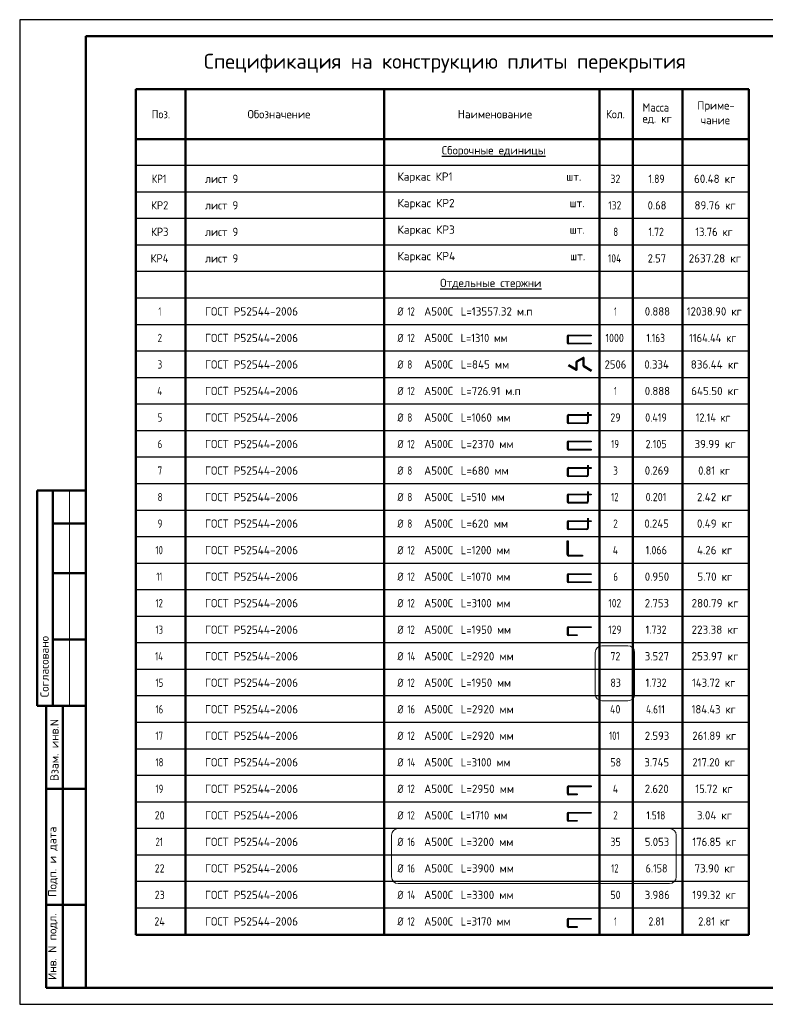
# Model space of a CAD drawing. Header units: millimetres. Extents: x 0 to 71279, y 0 to 38831.
# Tile 1 of 7: x 0 to 27000, y 0 to 35640. Entities that reach past the tile are written whole.
import ezdxf

# ---------------------------------------------------------------- set-up
doc = ezdxf.new("R2010")
doc.units = ezdxf.units.MM
doc.layers.add('Standard', color=7, linetype='Continuous', lineweight=25)
doc.layers.add('Общий01', color=7, linetype='Continuous', lineweight=13)
doc.styles.add('ISOCPEUR', font='txt')

msp = doc.modelspace()

# ---------------------------------------------------------------- linework, layer by layer
at = {"layer": 'Standard', "color": 7, "linetype": 'Continuous', "lineweight": 25, "transparency": 33554687}
msp.add_line((2400, 35040), (2400, 1270), dxfattribs=at)
at = {"layer": 'Standard', "color": 7, "linetype": 'Continuous', "lineweight": 50, "transparency": 33554687}
for p, q in [((26400, 33120), (4200, 33120)), ((4200, 33120), (4200, 31320)), ((6000, 33120), (6000, 31320)), ((13200, 33120), (13200, 31320)), ((21000, 33120), (21000, 31320)), ((22200, 33120), (22200, 31320)), ((24000, 33120), (24000, 31320)), ((26400, 33120), (26400, 31320)), ((26400, 33120), (26400, 31320)), ((26400, 31320), (4200, 31320)), ((4200, 31320), (4200, 2520)), ((6000, 31320), (6000, 2520)), ((13200, 31320), (13200, 2520)), ((21000, 31320), (21000, 2520)), ((22200, 31320), (22200, 2520)), ((24000, 31320), (24000, 2520)), ((26400, 31320), (26400, 2520)), ((20166, 23257), (20166, 22966)), ((20413, 23405), (20169, 23262)), ((20422, 23109), (20422, 23400)), ((20158, 22961), (19879, 23134)), ((20708, 22927), (20424, 23104)), ((7, 18600), (0, 18600)), ((2400, 18600), (632, 18600)), ((632, 18600), (632, 10800)), ((632, 18600), (632, 10800)), ((1200, 18600), (1200, 10800)), ((2400, 17400), (1200, 17400)), ((2400, 15600), (1200, 15600)), ((2400, 13200), (1200, 13200)), ((0, 10800), (7, 10800)), ((632, 10800), (2400, 10800)), ((960, 600), (960, 10800)), ((960, 600), (960, 10800)), ((1560, 600), (1560, 10800)), ((960, 7800), (2400, 7800)), ((960, 3600), (2400, 3600)), ((26400, 2520), (4200, 2520)), ((2400, 600), (960, 600))]:
    msp.add_line(p, q, dxfattribs=at)
at = {"layer": 'Standard', "color": 7, "linetype": 'Continuous', "lineweight": -3, "transparency": 33554687}
for p, q in [((26400, 30360), (4200, 30360)), ((26400, 29400), (4200, 29400)), ((26400, 28440), (4200, 28440)), ((26400, 27480), (4200, 27480)), ((26400, 26520), (4200, 26520)), ((26400, 25560), (4200, 25560)), ((26400, 24600), (4200, 24600)), ((19827, 24172), (19827, 23956)), ((19856, 24172), (19856, 23956)), ((26400, 23640), (4200, 23640)), ((26400, 22680), (4200, 22680)), ((26400, 21720), (4200, 21720)), ((20557, 21437), (20557, 21076)), ((20585, 21437), (20585, 21076)), ((19827, 21292), (19827, 21076)), ((19856, 21292), (19856, 21076)), ((19880, 21053), (20533, 21053)), ((26400, 20760), (4200, 20760)), ((20533, 21024), (19880, 21024)), ((19827, 20332), (19827, 20116)), ((19856, 20332), (19856, 20116)), ((26400, 19800), (4200, 19800)), ((19827, 19372), (19827, 19156)), ((19856, 19372), (19856, 19156)), ((20557, 19517), (20557, 19156)), ((20585, 19517), (20585, 19156)), ((19880, 19133), (20533, 19133)), ((20533, 19104), (19880, 19104)), ((26400, 18840), (4200, 18840)), ((20557, 18557), (20557, 18196)), ((20585, 18557), (20585, 18196)), ((19827, 18412), (19827, 18196)), ((19856, 18412), (19856, 18196)), ((26400, 17880), (4200, 17880)), ((19880, 18173), (20533, 18173)), ((20533, 18144), (19880, 18144)), ((20557, 17597), (20557, 17236)), ((20585, 17597), (20585, 17236)), ((19827, 17452), (19827, 17236)), ((19856, 17452), (19856, 17236)), ((19880, 17213), (20533, 17213)), ((20533, 17184), (19880, 17184)), ((26400, 16920), (4200, 16920)), ((26400, 15960), (4200, 15960)), ((19827, 15532), (19827, 15316)), ((19856, 15532), (19856, 15316)), ((26400, 15000), (4200, 15000)), ((26400, 14040), (4200, 14040)), ((19827, 13612), (19827, 13396)), ((19856, 13612), (19856, 13396)), ((26400, 13080), (4200, 13080)), ((26400, 12120), (4200, 12120)), ((26400, 11160), (4200, 11160)), ((26400, 10200), (4200, 10200)), ((26400, 9240), (4200, 9240)), ((26400, 8280), (4200, 8280)), ((19827, 7852), (19827, 7636)), ((19856, 7852), (19856, 7636)), ((26400, 7320), (4200, 7320)), ((19827, 6892), (19827, 6676)), ((19856, 6892), (19856, 6676)), ((26400, 6360), (4200, 6360)), ((26400, 5400), (4200, 5400)), ((26400, 4440), (4200, 4440)), ((26400, 3480), (4200, 3480)), ((19827, 3052), (19827, 2836)), ((19856, 3052), (19856, 2836))]:
    msp.add_line(p, q, dxfattribs=at)
at = {"layer": 'Standard', "color": 7, "linetype": 'Continuous', "lineweight": 13, "transparency": 33554687}
msp.add_line((1800, 18600), (1800, 10800), dxfattribs=at)
at = {"layer": 'Standard', "color": 7, "linetype": 'Continuous', "lineweight": 25, "transparency": 33554687}
msp.add_lwpolyline([(0, 0), (50400, 0), (50400, 35640), (0, 35640), (0, 0)], close=True, dxfattribs=at)
at = {"layer": 'Standard', "color": 7, "linetype": 'Continuous', "lineweight": 50, "transparency": 33554687}
msp.add_lwpolyline([(2400, 35040), (49800, 35040), (49800, 600), (2400, 600), (2400, 35040)], close=True, dxfattribs=at)
at = {"layer": 'Standard', "color": 7, "linetype": 'Continuous', "lineweight": -3, "transparency": 33554687}
for points in [[(19880, 24225), (20689, 24225), (20689, 24196), (19880, 24196)], [(19880, 23933), (20693, 23933), (20693, 23904), (19880, 23904)], [(19880, 21345), (20689, 21345), (20689, 21316), (19880, 21316)], [(19880, 20385), (20689, 20385), (20689, 20356), (19880, 20356)], [(19880, 20093), (20693, 20093), (20693, 20064), (19880, 20064)], [(19880, 19425), (20689, 19425), (20689, 19396), (19880, 19396)], [(19880, 18465), (20689, 18465), (20689, 18436), (19880, 18436)], [(19880, 17505), (20689, 17505), (20689, 17476), (19880, 17476)], [(19827, 16277), (19827, 16772), (19856, 16772), (19856, 16277)], [(19880, 16253), (20375, 16253), (20375, 16224), (19880, 16224)], [(19880, 15585), (20689, 15585), (20689, 15556), (19880, 15556)], [(19880, 15293), (20693, 15293), (20693, 15264), (19880, 15264)], [(19880, 13665), (20689, 13665), (20689, 13636), (19880, 13636)], [(19880, 13373), (20186, 13373), (20186, 13344), (19880, 13344)], [(19880, 7905), (20689, 7905), (20689, 7876), (19880, 7876)], [(19880, 7613), (20186, 7613), (20186, 7584), (19880, 7584)], [(19880, 6945), (20689, 6945), (20689, 6916), (19880, 6916)], [(19880, 6653), (20186, 6653), (20186, 6624), (19880, 6624)], [(19880, 3105), (20689, 3105), (20689, 3076), (19880, 3076)], [(19880, 2813), (20186, 2813), (20186, 2784), (19880, 2784)]]:
    msp.add_lwpolyline(points, dxfattribs=at)
for centre, radius, start, end in [((19880, 24172), 52.8, 90, 180), ((19880, 23957), 52.8, 180, 270), ((19880, 24172), 24, 90, 180), ((19880, 23957), 24, 180, 270), ((19880, 21292), 52.8, 90, 180), ((19880, 21077), 52.8, 180, 270), ((19880, 21292), 24, 90, 180), ((19880, 21077), 24, 180, 270), ((20533, 21077), 24, 270, 0), ((20533, 21077), 52.8, 270, 0), ((19880, 20332), 52.8, 90, 180), ((19880, 20332), 24, 90, 180), ((19880, 20117), 52.8, 180, 270), ((19880, 20117), 24, 180, 270), ((19880, 19372), 52.8, 90, 180), ((19880, 19372), 24, 90, 180), ((19880, 19157), 52.8, 180, 270), ((19880, 19157), 24, 180, 270), ((20533, 19157), 24, 270, 0), ((20533, 19157), 52.8, 270, 0), ((19880, 18412), 52.8, 90, 180), ((19880, 18197), 52.8, 180, 270), ((19880, 18412), 24, 90, 180), ((19880, 18197), 24, 180, 270), ((20533, 18197), 24, 270, 0), ((20533, 18197), 52.8, 270, 0), ((19880, 17452), 52.8, 90, 180), ((19880, 17452), 24, 90, 180), ((19880, 17237), 52.8, 180, 270), ((19880, 17237), 24, 180, 270), ((20533, 17237), 24, 270, 0), ((20533, 17237), 52.8, 270, 0), ((19880, 16277), 52.8, 180, 270), ((19880, 16277), 24, 180, 270), ((19880, 15532), 52.8, 90, 180), ((19880, 15532), 24, 90, 180), ((19880, 15317), 52.8, 180, 270), ((19880, 15317), 24, 180, 270), ((19880, 13612), 52.8, 90, 180), ((19880, 13612), 24, 90, 180), ((19880, 13397), 52.8, 180, 270), ((19880, 13397), 24, 180, 270), ((19880, 7852), 52.8, 90, 180), ((19880, 7852), 24, 90, 180), ((19880, 7637), 52.8, 180, 270), ((19880, 7637), 24, 180, 270), ((19880, 6892), 52.8, 90, 180), ((19880, 6892), 24, 90, 180), ((19880, 6677), 52.8, 180, 270), ((19880, 6677), 24, 180, 270), ((19880, 3052), 52.8, 90, 180), ((19880, 3052), 24, 90, 180), ((19880, 2837), 52.8, 180, 270), ((19880, 2837), 24, 180, 270)]:
    msp.add_arc(centre, radius, start, end, dxfattribs=at)
at = {"layer": 'Standard', "color": 7, "linetype": 'Continuous', "lineweight": 50, "transparency": 33554687}
for centre, start, end in [((20172, 23257), 120.3378, 180), ((20416, 23400), 0, 120.3378), ((20161, 22966), 238.1335, 0), ((20427, 23109), 180, 238.1335)]:
    msp.add_arc(centre, 5.49, start, end, dxfattribs=at)
at = {"layer": 'Общий01', "color": 240, "linetype": 'Continuous', "lineweight": 18, "transparency": 33554687}
for p, q in [((21084, 12979), (22027, 12979)), ((20844, 11227), (20844, 12739)), ((22267, 12739), (22267, 11227)), ((22027, 10987), (21084, 10987)), ((13465, 4609), (13465, 6120)), ((13705, 6360), (23535, 6360)), ((23775, 6120), (23775, 4609)), ((23535, 4369), (13705, 4369))]:
    msp.add_line(p, q, dxfattribs=at)
for centre, start, end in [((21084, 12739), 90, 180), ((22027, 12739), 0, 90), ((21084, 11227), 180, 270), ((22027, 11227), 270, 0), ((13705, 6120), 90, 180), ((23535, 6120), 0, 90), ((13705, 4609), 180, 270), ((23535, 4609), 270, 0)]:
    msp.add_arc(centre, 240, start, end, dxfattribs=at)

# ---------------------------------------------------------------- texts
at = {"layer": 'Standard', "color": 7, "linetype": 'Continuous', "lineweight": 50, "transparency": 33554687, "insert": (6673, 33720), "char_height": 540, "width": 17511.61, "attachment_point": 7, "style": 'ISOCPEUR'}
msp.add_mtext('\\W0.99;Спецификация на конструкцию плиты перекрытия', dxfattribs=at)
at = {"layer": 'Standard', "color": 7, "linetype": 'Continuous', "lineweight": 25, "transparency": 33554687, "char_height": 300, "attachment_point": 7, "style": 'ISOCPEUR'}
for s, insert, width in [('\\W0.95;Масса', (22553, 32313), 1252.13), ('\\W0.96;Приме-', (24540, 32305), 1462.5), ('\\W0.92;Поз.', (4781, 32070), 872.99), ('\\W0.97;Обозначение', (8252, 32070), 2499.41), ('\\W0.98;Наименование', (15861, 32070), 2784.79), ('\\W0.93;Кол.', (21229, 32070), 888.23), ('\\W0.95;ед. кг', (22553, 31863), 1251.5), ('\\W0.95;чание', (24660, 31855), 1221.22), ('\\W0.98;{\\LСборочные единицы}', (15285, 30681), 3775.02), ('\\W0.84;КР1', (4785, 29730), 755.74), ('\\W0.95;лист 9', (6708, 29730), 1402.68), ('\\W0.98;Каркас КР1                      шт.', (13680, 29730), 6867.6), ('\\W0.87;32', (21390, 29730), 550.83), ('\\W0.85;1.89', (22770, 29730), 786.4), ('\\W0.96;60.48 кг', (24420, 29730), 1703.35), ('\\W0.92;КР2', (4755, 28770), 827.53), ('\\W0.95;лист 9', (6708, 28770), 1402.68), ('\\W0.99;Каркас КР2                      шт.', (13680, 28770), 6928.74), ('\\W0.83;132', (21315, 28770), 693.49), ('\\W0.92;0.68', (22740, 28770), 857.74), ('\\W0.96;89.76 кг', (24435, 28770), 1673.19), ('\\W0.92;КР3', (4755, 27810), 827.53), ('\\W0.95;лист 9', (6708, 27810), 1402.68), ('\\W0.99;Каркас КР3                      шт.', (13680, 27810), 6928.74), ('\\W0.78;8', (21495, 27810), 326.42), ('\\W0.85;1.72', (22770, 27810), 786.4), ('\\W0.92;13.76 кг', (24465, 27810), 1607.71), ('\\W0.92;КР4', (4740, 26850), 858.07), ('\\W0.95;лист 9', (6708, 26850), 1402.68), ('\\W0.99;Каркас КР4                      шт.', (13680, 26850), 6958.79), ('\\W0.83;104', (21300, 26850), 724.66), ('\\W0.92;2.57', (22740, 26850), 857.74), ('\\W0.97;2637.28 кг', (24225, 26850), 2094.03), ('\\W0.98;{\\LОтдельные стержни}', (15225, 25881), 3895.61), ('\\W0.96;L=13557.32 м.п', (15969, 24930), 2781.6), ('\\W0.56;1', (5025, 24930), 233.34), ('\\W0.98;ГОСТ Р52544-2006', (6708, 24930), 3625.19), ('\\W0.83;Ø', (13680, 24930), 424.99), ('\\W0.75;12', (14039, 24930), 472.29), ('\\W0.95;А500С', (14648, 24930), 1251.49), ('\\W0.56;1', (21525, 24930), 233.33), ('\\W0.94;0.888', (22635, 24930), 1070.02), ('\\W0.95;12038.90 кг', (24150, 24930), 2240.41), ('\\W0.78;2', (4995, 23970), 326.4), ('\\W0.98;ГОСТ Р52544-2006', (6708, 23970), 3625.19), ('\\W0.83;Ø', (13680, 23970), 424.99), ('\\W0.75;12', (14039, 23970), 472.29), ('\\W0.95;А500С', (14648, 23970), 1251.49), ('\\W0.91;L=1310 мм', (15969, 23970), 1935.47), ('\\W0.87;1000', (21210, 23970), 909.41), ('\\W0.82;1.163', (22695, 23970), 932.22), ('\\W0.91;1164.44 кг', (24240, 23970), 2056.19), ('\\W0.78;3', (4995, 23010), 326.4), ('\\W0.98;ГОСТ Р52544-2006', (6708, 23010), 3625.19), ('\\W0.83;Ø', (13680, 23010), 424.99), ('\\W0.78;8', (14039, 23010), 326.42), ('\\W0.95;А500С', (14648, 23010), 1251.49), ('\\W0.97;L=845 мм', (15969, 23010), 1883.98), ('\\W0.93;2506', (21180, 23010), 979.22), ('\\W0.94;0.334', (22620, 23010), 1100.34), ('\\W0.97;836.44 кг', (24300, 23010), 1943.96), ('\\W0.80;4', (4980, 22050), 359.85), ('\\W0.98;ГОСТ Р52544-2006', (6708, 22050), 3625.19), ('\\W0.83;Ø', (13680, 22050), 424.99), ('\\W0.75;12', (14039, 22050), 472.29), ('\\W0.95;А500С', (14648, 22050), 1251.49), ('\\W0.95;L=726.91 м.п', (15969, 22050), 2360.77), ('\\W0.56;1', (21525, 22050), 233.33), ('\\W0.94;0.888', (22635, 22050), 1070.02), ('\\W0.97;645.50 кг', (24315, 22050), 1913.81), ('\\W0.78;5', (4995, 21090), 326.4), ('\\W0.98;ГОСТ Р52544-2006', (6708, 21090), 3625.19), ('\\W0.83;Ø', (13680, 21090), 424.99), ('\\W0.78;8', (14039, 21090), 326.42), ('\\W0.95;А500С', (14648, 21090), 1251.49), ('\\W0.94;L=1060 мм', (15969, 21090), 1999.84), ('\\W0.87;29', (21390, 21090), 550.83), ('\\W0.88;0.419', (22650, 21090), 1031.71), ('\\W0.89;12.14 кг', (24480, 21090), 1572.61), ('\\W0.78;6', (4995, 20130), 326.4), ('\\W0.98;ГОСТ Р52544-2006', (6708, 20130), 3625.19), ('\\W0.83;Ø', (13680, 20130), 424.99), ('\\W0.75;12', (14039, 20130), 472.29), ('\\W0.95;А500С', (14648, 20130), 1251.49), ('\\W0.97;L=2370 мм', (15969, 20130), 2064.2), ('\\W0.75;19', (21420, 20130), 472.29), ('\\W0.88;2.105', (22665, 20130), 1001.13), ('\\W0.96;39.99 кг', (24435, 20130), 1673.19), ('\\W0.78;7', (4995, 19170), 326.4), ('\\W0.98;ГОСТ Р52544-2006', (6708, 19170), 3625.19), ('\\W0.83;Ø', (13680, 19170), 424.99), ('\\W0.78;8', (14039, 19170), 326.42), ('\\W0.95;А500С', (14648, 19170), 1251.49), ('\\W0.97;L=680 мм', (15969, 19170), 1853.83), ('\\W0.78;3', (21495, 19170), 326.42), ('\\W0.94;0.269', (22635, 19170), 1070.02), ('\\W0.91;0.81 кг', (24570, 19170), 1396.14), ('\\W0.78;8', (4995, 18210), 326.4), ('\\W0.98;ГОСТ Р52544-2006', (6708, 18210), 3625.19), ('\\W0.83;Ø', (13680, 18210), 424.99), ('\\W0.78;8', (14039, 18210), 326.42), ('\\W0.95;А500С', (14648, 18210), 1251.49), ('\\W0.93;L=510 мм', (15969, 18210), 1788.92), ('\\W0.75;12', (21420, 18210), 472.29), ('\\W0.88;0.201', (22665, 18210), 1001.13), ('\\W0.96;2.42 кг', (24525, 18210), 1492.69), ('\\W0.78;9', (4995, 17250), 326.4), ('\\W0.98;ГОСТ Р52544-2006', (6708, 17250), 3625.19), ('\\W0.83;Ø', (13680, 17250), 424.99), ('\\W0.78;8', (14039, 17250), 326.42), ('\\W0.95;А500С', (14648, 17250), 1251.49), ('\\W0.97;L=620 мм', (15969, 17250), 1853.83), ('\\W0.78;2', (21495, 17250), 326.42), ('\\W0.94;0.245', (22620, 17250), 1100.34), ('\\W0.96;0.49 кг', (24525, 17250), 1492.69), ('\\W0.75;10', (4920, 16290), 472.28), ('\\W0.98;ГОСТ Р52544-2006', (6708, 16290), 3625.19), ('\\W0.83;Ø', (13680, 16290), 424.99), ('\\W0.75;12', (14039, 16290), 472.29), ('\\W0.95;А500С', (14648, 16290), 1251.49), ('\\W0.94;L=1200 мм', (15969, 16290), 1999.84), ('\\W0.80;4', (21480, 16290), 359.82), ('\\W0.88;1.066', (22665, 16290), 1001.13), ('\\W0.96;4.26 кг', (24525, 16290), 1492.69), ('\\W0.62;11', (4950, 15330), 393.75), ('\\W0.98;ГОСТ Р52544-2006', (6708, 15330), 3625.19), ('\\W0.83;Ø', (13680, 15330), 424.99), ('\\W0.75;12', (14039, 15330), 472.29), ('\\W0.95;А500С', (14648, 15330), 1251.49), ('\\W0.94;L=1070 мм', (15969, 15330), 1999.84), ('\\W0.78;6', (21495, 15330), 326.42), ('\\W0.94;0.950', (22635, 15330), 1070.02), ('\\W0.96;5.70 кг', (24540, 15330), 1462.5), ('\\W0.75;12', (4920, 14370), 472.28), ('\\W0.98;ГОСТ Р52544-2006', (6708, 14370), 3625.19), ('\\W0.83;Ø', (13680, 14370), 424.99), ('\\W0.75;12', (14039, 14370), 472.29), ('\\W0.95;А500С', (14648, 14370), 1251.49), ('\\W0.94;L=3100 мм', (15969, 14370), 1999.84), ('\\W0.83;102', (21315, 14370), 693.49), ('\\W0.94;2.753', (22635, 14370), 1070.02), ('\\W0.97;280.79 кг', (24330, 14370), 1883.67), ('\\W0.75;13', (4920, 13410), 472.28), ('\\W0.98;ГОСТ Р52544-2006', (6708, 13410), 3625.19), ('\\W0.83;Ø', (13680, 13410), 424.99), ('\\W0.75;12', (14039, 13410), 472.29), ('\\W0.95;А500С', (14648, 13410), 1251.49), ('\\W0.94;L=1950 мм', (15969, 13410), 1999.84), ('\\W0.83;129', (21315, 13410), 693.49), ('\\W0.88;1.732', (22665, 13410), 1001.13), ('\\W0.97;223.38 кг', (24330, 13410), 1883.67), ('\\W0.76;14', (4905, 12450), 504.57), ('\\W0.98;ГОСТ Р52544-2006', (6708, 12450), 3625.19), ('\\W0.83;Ø', (13680, 12450), 424.99), ('\\W0.76;14', (14039, 12450), 504.57), ('\\W0.95;А500С', (14648, 12450), 1251.49), ('\\W0.97;L=2920 мм', (15969, 12450), 2064.2), ('\\W0.87;72', (21390, 12450), 550.83), ('\\W0.94;3.527', (22635, 12450), 1070.02), ('\\W0.97;253.97 кг', (24330, 12450), 1883.67), ('\\W0.75;15', (4920, 11490), 472.28), ('\\W0.98;ГОСТ Р52544-2006', (6708, 11490), 3625.19), ('\\W0.83;Ø', (13680, 11490), 424.99), ('\\W0.75;12', (14039, 11490), 472.29), ('\\W0.95;А500С', (14648, 11490), 1251.49), ('\\W0.94;L=1950 мм', (15969, 11490), 1999.84), ('\\W0.87;83', (21390, 11490), 550.83), ('\\W0.88;1.732', (22665, 11490), 1001.13), ('\\W0.93;143.72 кг', (24345, 11490), 1849.09), ('\\W0.75;16', (4920, 10530), 472.28), ('\\W0.98;ГОСТ Р52544-2006', (6708, 10530), 3625.19), ('\\W0.83;Ø', (13680, 10530), 424.99), ('\\W0.75;16', (14039, 10530), 472.29), ('\\W0.95;А500С', (14648, 10530), 1251.49), ('\\W0.97;L=2920 мм', (15969, 10530), 2064.2), ('\\W0.88;40', (21375, 10530), 581.99), ('\\W0.82;4.611', (22680, 10530), 963.08), ('\\W0.93;184.43 кг', (24330, 10530), 1879.3), ('\\W0.75;17', (4920, 9570), 472.28), ('\\W0.98;ГОСТ Р52544-2006', (6708, 9570), 3625.19), ('\\W0.83;Ø', (13680, 9570), 424.99), ('\\W0.75;12', (14039, 9570), 472.29), ('\\W0.95;А500С', (14648, 9570), 1251.49), ('\\W0.97;L=2920 мм', (15969, 9570), 2064.2), ('\\W0.74;101', (21345, 9570), 620.66), ('\\W0.94;2.593', (22635, 9570), 1070.02), ('\\W0.93;261.89 кг', (24360, 9570), 1818.85), ('\\W0.75;18', (4920, 8610), 472.28), ('\\W0.98;ГОСТ Р52544-2006', (6708, 8610), 3625.19), ('\\W0.83;Ø', (13680, 8610), 424.99), ('\\W0.76;14', (14039, 8610), 504.57), ('\\W0.95;А500С', (14648, 8610), 1251.49), ('\\W0.94;L=3100 мм', (15969, 8610), 1999.84), ('\\W0.87;58', (21390, 8610), 550.83), ('\\W0.94;3.745', (22620, 8610), 1100.34), ('\\W0.93;217.20 кг', (24360, 8610), 1818.85), ('\\W0.75;19', (4920, 7650), 472.28), ('\\W0.98;ГОСТ Р52544-2006', (6708, 7650), 3625.19), ('\\W0.83;Ø', (13680, 7650), 424.99), ('\\W0.75;12', (14039, 7650), 472.29), ('\\W0.95;А500С', (14648, 7650), 1251.49), ('\\W0.97;L=2950 мм', (15969, 7650), 2064.2), ('\\W0.80;4', (21480, 7650), 359.82), ('\\W0.94;2.620', (22635, 7650), 1070.02), ('\\W0.92;15.72 кг', (24465, 7650), 1607.71), ('\\W0.87;20', (4890, 6690), 550.81), ('\\W0.98;ГОСТ Р52544-2006', (6708, 6690), 3625.19), ('\\W0.83;Ø', (13680, 6690), 424.99), ('\\W0.75;12', (14039, 6690), 472.29), ('\\W0.95;А500С', (14648, 6690), 1251.49), ('\\W0.91;L=1710 мм', (15969, 6690), 1935.47), ('\\W0.78;2', (21495, 6690), 326.42), ('\\W0.82;1.518', (22695, 6690), 932.22), ('\\W0.96;3.04 кг', (24525, 6690), 1492.69), ('\\W0.75;21', (4920, 5730), 472.28), ('\\W0.98;ГОСТ Р52544-2006', (6708, 5730), 3625.19), ('\\W0.83;Ø', (13680, 5730), 424.99), ('\\W0.75;16', (14039, 5730), 472.29), ('\\W0.95;А500С', (14648, 5730), 1251.49), ('\\W0.97;L=3200 мм', (15969, 5730), 2064.2), ('\\W0.87;35', (21390, 5730), 550.83), ('\\W0.94;5.053', (22635, 5730), 1070.02), ('\\W0.93;176.85 кг', (24360, 5730), 1818.85), ('\\W0.87;22', (4890, 4770), 550.81), ('\\W0.98;ГОСТ Р52544-2006', (6708, 4770), 3625.19), ('\\W0.83;Ø', (13680, 4770), 424.99), ('\\W0.75;16', (14039, 4770), 472.29), ('\\W0.95;А500С', (14648, 4770), 1251.49), ('\\W0.97;L=3900 мм', (15969, 4770), 2064.2), ('\\W0.75;12', (21420, 4770), 472.29), ('\\W0.88;6.158', (22665, 4770), 1001.13), ('\\W0.96;73.90 кг', (24435, 4770), 1673.19), ('\\W0.87;23', (4890, 3810), 550.81), ('\\W0.98;ГОСТ Р52544-2006', (6708, 3810), 3625.19), ('\\W0.83;Ø', (13680, 3810), 424.99), ('\\W0.76;14', (14039, 3810), 504.57), ('\\W0.95;А500С', (14648, 3810), 1251.49), ('\\W0.97;L=3300 мм', (15969, 3810), 2064.2), ('\\W0.87;50', (21390, 3810), 550.83), ('\\W0.94;3.986', (22635, 3810), 1070.02), ('\\W0.93;199.32 кг', (24360, 3810), 1818.85), ('\\W0.88;24', (4875, 2850), 581.99), ('\\W0.98;ГОСТ Р52544-2006', (6708, 2850), 3625.19), ('\\W0.83;Ø', (13680, 2850), 424.99), ('\\W0.75;12', (14039, 2850), 472.29), ('\\W0.95;А500С', (14648, 2850), 1251.49), ('\\W0.94;L=3170 мм', (15969, 2850), 1999.84), ('\\W0.56;1', (21525, 2850), 233.33), ('\\W0.85;2.81', (22770, 2850), 786.4), ('\\W0.91;2.81 кг', (24570, 2850), 1396.14)]:
    msp.add_mtext(s, dxfattribs=dict(at, insert=insert, width=width))
at = {"layer": 'Standard', "color": 7, "linetype": 'Continuous', "lineweight": 50, "transparency": 33554687, "char_height": 300, "attachment_point": 7, "rotation": 90, "style": 'ISOCPEUR'}
for s, insert, width in [('\\A1;{\\fISOCPEUR|i0|b0;\\H300.000000;\\W1.000000;\\C7;Согласовано}\\P', (1050, 11114), 2486.25), ('\\A1;{\\fISOCPEUR|i0|b0;\\H300.000000;\\W1.000000;\\C7;Взам. инв.N}\\P', (1408, 8083), 2290.92), ('\\A1;{\\fISOCPEUR|i0|b0;\\H300.000000;\\W1.000000;\\C7;Подп. и дата}\\P', (1379, 3891), 2636.47), ('\\A1;{\\fISOCPEUR|i0|b0;\\H300.000000;\\W1.000000;\\C7;Инв. N подл.}\\P', (1379, 881), 2426.15)]:
    msp.add_mtext(s, dxfattribs=dict(at, insert=insert, width=width))

doc.saveas('drawing.dxf')
